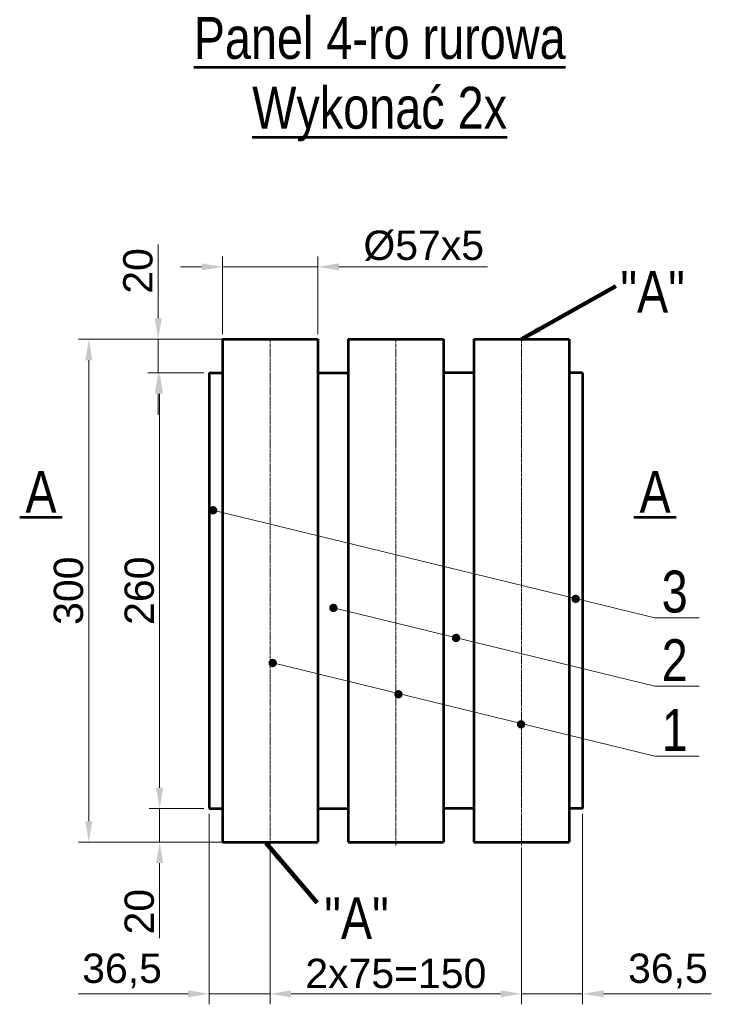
# Model space of a CAD drawing. Header units: millimetres. Extents: x 77183 to 229226, y -36044 to -29747.
# Tile 3 of 3: x 228519 to 228932, y -34558 to -33971. Entities that reach past the tile are written whole.
import ezdxf

# ---------------------------------------------------------------- set-up
doc = ezdxf.new("R2010")
doc.units = ezdxf.units.MM
doc.header["$LTSCALE"] = 0.1
doc.linetypes.add('CENTER2', pattern=[28.575, 19.05, -3.175, 3.175, -3.175])
for name, color, linetype, lineweight in [('KO_018_THIN', 4, 'Continuous', 13), ('KO_025_CENTER', 1, 'CENTER2', 13), ('KO_050_TXT', 7, 'Continuous', 53), ('KO_050_VISIBLE', 7, 'Continuous', 53), ('WYMIAROWANIE', 3, 'Continuous', 18)]:
    doc.layers.add(name, color=color, linetype=linetype, lineweight=lineweight)
doc.styles.add('0_50', font='arial.ttf', dxfattribs={"width": 0.8, "height": 5000})
doc.styles.add('Style-Arial', font='arial.ttf')
doc.dimstyles.new('1_1', dxfattribs={"dimtxt": 35, "dimasz": 25, "dimexe": 12.5, "dimexo": 6.25, "dimgap": 6.25, "dimtad": 1, "dimdec": 1, "dimzin": 10, "dimtxsty": 'Style-Arial', "dimcen": 0.09, "dimclrd": 3, "dimclre": 3, "dimclrt": 2, "dimadec": 1, "dimazin": 2, "dimtfac": 1, "dimtdec": 0, "dimtmove": 0, "dimatfit": 1, "dimfxl": 1, "dimtzin": 10, "dimlwd": -1, "dimlwe": -1, "dimarcsym": 1})

# ---------------------------------------------------------------- blocks, each defined once
blk = doc.blocks.new('*D5')
at = {"layer": 'WYMIAROWANIE', "color": 3, "linetype": 'Continuous', "transparency": 16777216}
for p, q in [((228665.31, -34161.35), (228553.92, -34161.35)), ((228665.31, -34461.35), (228553.92, -34461.35))]:
    blk.add_line(p, q, dxfattribs=at)
at = {"layer": 'WYMIAROWANIE', "color": 3, "linetype": 'ByBlock', "transparency": 16777216}
blk.add_line((228560.17, -34173.85), (228560.17, -34448.85), dxfattribs=at)
at = {"layer": 'WYMIAROWANIE', "color": 3, "linetype": 'Continuous', "transparency": 16777216}
for points in [[(228558.09, -34173.85), (228562.26, -34173.85), (228560.17, -34161.35)], [(228558.09, -34448.85), (228562.26, -34448.85), (228560.17, -34461.35)]]:
    blk.add_solid(points, dxfattribs=at)
at = {"layer": 'WYMIAROWANIE', "color": 2, "linetype": 'Continuous', "transparency": 16777216, "insert": (228548.11, -34311.35), "char_height": 17.5, "attachment_point": 5, "rotation": 90, "style": 'Style-Arial'}
blk.add_mtext('300', dxfattribs=at)
blk = doc.blocks.new('*D6')
at = {"layer": 'WYMIAROWANIE', "color": 3, "linetype": 'ByBlock', "transparency": 16777216}
for p, q in [((228601.6, -34148.85), (228601.6, -34104.8)), ((228601.6, -34181.35), (228601.6, -34161.35)), ((228601.6, -34193.85), (228601.6, -34206.35))]:
    blk.add_line(p, q, dxfattribs=at)
at = {"layer": 'WYMIAROWANIE', "color": 3, "linetype": 'Continuous', "transparency": 16777216}
for p, q in [((228636.81, -34161.35), (228595.35, -34161.35)), ((228628.81, -34181.35), (228595.35, -34181.35))]:
    blk.add_line(p, q, dxfattribs=at)
for points in [[(228599.52, -34148.85), (228603.69, -34148.85), (228601.6, -34161.35)], [(228599.52, -34193.85), (228603.69, -34193.85), (228601.6, -34181.35)]]:
    blk.add_solid(points, dxfattribs=at)
at = {"layer": 'WYMIAROWANIE', "color": 2, "linetype": 'Continuous', "transparency": 16777216, "insert": (228589.54, -34120.58), "char_height": 17.5, "attachment_point": 5, "rotation": 90, "style": 'Style-Arial'}
blk.add_mtext('20', dxfattribs=at)
blk = doc.blocks.new('*D7')
at = {"layer": 'WYMIAROWANIE', "color": 3, "linetype": 'Continuous', "transparency": 16777216}
for p, q in [((228628.81, -34181.35), (228596.18, -34181.35)), ((228628.81, -34441.35), (228596.18, -34441.35))]:
    blk.add_line(p, q, dxfattribs=at)
at = {"layer": 'WYMIAROWANIE', "color": 3, "linetype": 'ByBlock', "transparency": 16777216}
blk.add_line((228602.43, -34193.85), (228602.43, -34428.85), dxfattribs=at)
at = {"layer": 'WYMIAROWANIE', "color": 3, "linetype": 'Continuous', "transparency": 16777216}
for points in [[(228600.35, -34193.85), (228604.52, -34193.85), (228602.43, -34181.35)], [(228600.35, -34428.85), (228604.52, -34428.85), (228602.43, -34441.35)]]:
    blk.add_solid(points, dxfattribs=at)
at = {"layer": 'WYMIAROWANIE', "color": 2, "linetype": 'Continuous', "transparency": 16777216, "insert": (228590.37, -34311.35), "char_height": 17.5, "attachment_point": 5, "rotation": 90, "style": 'Style-Arial'}
blk.add_mtext('260', dxfattribs=at)
blk = doc.blocks.new('*D8')
at = {"layer": 'WYMIAROWANIE', "color": 3, "linetype": 'Continuous', "transparency": 16777216}
for p, q in [((228639.94, -34158.23), (228639.94, -34111.9)), ((228696.94, -34158.23), (228696.94, -34111.9))]:
    blk.add_line(p, q, dxfattribs=at)
at = {"layer": 'WYMIAROWANIE', "color": 3, "linetype": 'ByBlock', "transparency": 16777216}
for p, q in [((228627.44, -34118.15), (228614.94, -34118.15)), ((228639.94, -34118.15), (228696.94, -34118.15)), ((228709.44, -34118.15), (228798.25, -34118.15))]:
    blk.add_line(p, q, dxfattribs=at)
at = {"layer": 'WYMIAROWANIE', "color": 3, "linetype": 'Continuous', "transparency": 16777216}
for points in [[(228627.44, -34116.07), (228627.44, -34120.23), (228639.94, -34118.15)], [(228709.44, -34116.07), (228709.44, -34120.23), (228696.94, -34118.15)]]:
    blk.add_solid(points, dxfattribs=at)
at = {"layer": 'WYMIAROWANIE', "color": 2, "linetype": 'Continuous', "transparency": 16777216, "insert": (228760.09, -34105.6), "char_height": 17.5, "attachment_point": 5, "style": 'Style-Arial'}
blk.add_mtext('%%c57x5', dxfattribs=at)
blk = doc.blocks.new('*D20')
at = {"layer": 'WYMIAROWANIE', "color": 3, "linetype": 'Continuous', "transparency": 16777216}
for p, q in [((228602.43, -34428.85), (228602.43, -34416.35)), ((228628.81, -34441.35), (228596.18, -34441.35)), ((228602.43, -34441.35), (228602.43, -34461.35)), ((228636.81, -34461.35), (228596.18, -34461.35)), ((228602.43, -34473.85), (228602.43, -34518.62))]:
    blk.add_line(p, q, dxfattribs=at)
for points in [[(228600.35, -34428.85), (228604.52, -34428.85), (228602.43, -34441.35)], [(228600.35, -34473.85), (228604.52, -34473.85), (228602.43, -34461.35)]]:
    blk.add_solid(points, dxfattribs=at)
at = {"layer": 'WYMIAROWANIE', "color": 2, "linetype": 'Continuous', "transparency": 16777216, "insert": (228590.37, -34502.84), "char_height": 17.5, "attachment_point": 5, "rotation": 90, "style": 'Style-Arial'}
blk.add_mtext('20', dxfattribs=at)
blk = doc.blocks.new('*D22')
at = {"layer": 'WYMIAROWANIE', "color": 3, "linetype": 'Continuous', "transparency": 16777216}
for p, q in [((228668.44, -34464.48), (228668.44, -34558.07)), ((228818.44, -34464.48), (228818.44, -34558.07)), ((228680.94, -34551.82), (228805.94, -34551.82))]:
    blk.add_line(p, q, dxfattribs=at)
for points in [[(228680.94, -34549.74), (228680.94, -34553.91), (228668.44, -34551.82)], [(228805.94, -34549.74), (228805.94, -34553.91), (228818.44, -34551.82)]]:
    blk.add_solid(points, dxfattribs=at)
at = {"layer": 'WYMIAROWANIE', "color": 2, "linetype": 'Continuous', "transparency": 16777216, "insert": (228743.44, -34539.76), "char_height": 17.5, "attachment_point": 5, "style": 'Style-Arial'}
blk.add_mtext('2x75=150', dxfattribs=at)
blk = doc.blocks.new('*D21')
at = {"layer": 'WYMIAROWANIE', "color": 3, "linetype": 'Continuous', "transparency": 16777216}
for p, q in [((228854.94, -34444.48), (228854.94, -34558.07)), ((228818.44, -34464.48), (228818.44, -34558.07)), ((228805.94, -34551.82), (228793.44, -34551.82)), ((228818.44, -34551.82), (228854.94, -34551.82)), ((228867.44, -34551.82), (228931.76, -34551.82))]:
    blk.add_line(p, q, dxfattribs=at)
for points in [[(228805.94, -34549.74), (228805.94, -34553.91), (228818.44, -34551.82)], [(228867.44, -34549.74), (228867.44, -34553.91), (228854.94, -34551.82)]]:
    blk.add_solid(points, dxfattribs=at)
at = {"layer": 'WYMIAROWANIE', "color": 2, "linetype": 'Continuous', "transparency": 16777216, "insert": (228905.85, -34538.18), "char_height": 17.5, "attachment_point": 5, "style": 'Style-Arial'}
blk.add_mtext('36,5', dxfattribs=at)
blk = doc.blocks.new('*D23')
at = {"layer": 'WYMIAROWANIE', "color": 3, "linetype": 'Continuous', "transparency": 16777216}
for p, q in [((228631.94, -34444.48), (228631.94, -34558.07)), ((228668.44, -34466.58), (228668.44, -34558.07)), ((228619.44, -34551.82), (228554.09, -34551.82)), ((228668.44, -34551.82), (228631.94, -34551.82)), ((228680.94, -34551.82), (228693.44, -34551.82))]:
    blk.add_line(p, q, dxfattribs=at)
for points in [[(228619.44, -34549.74), (228619.44, -34553.91), (228631.94, -34551.82)], [(228680.94, -34549.74), (228680.94, -34553.91), (228668.44, -34551.82)]]:
    blk.add_solid(points, dxfattribs=at)
at = {"layer": 'WYMIAROWANIE', "color": 2, "linetype": 'Continuous', "transparency": 16777216, "insert": (228580, -34538.18), "char_height": 17.5, "attachment_point": 5, "style": 'Style-Arial'}
blk.add_mtext('36,5', dxfattribs=at)

msp = doc.modelspace()

# ---------------------------------------------------------------- hatches: boundary and pattern name
at = {"layer": 'WYMIAROWANIE', "linetype": 'Continuous', "extrusion": (1.23457e-26, 6.76193e-14, -1)}
h = msp.add_hatch(color=3, dxfattribs=at)
edge = h.paths.add_edge_path()
edge.add_arc((-228634.37, -34263.36), 2.52, 0, 360)
h = msp.add_hatch(color=3, dxfattribs=at)
edge = h.paths.add_edge_path()
edge.add_arc((-228850.79, -34316.19), 2.52, 0, 360)
h = msp.add_hatch(color=3, dxfattribs=at)
edge = h.paths.add_edge_path()
edge.add_arc((-228706.18, -34321.6), 2.52, 0, 360)
h = msp.add_hatch(color=3, dxfattribs=at)
edge = h.paths.add_edge_path()
edge.add_arc((-228779.39, -34339.53), 2.52, 0, 360)
h = msp.add_hatch(color=3, dxfattribs=at)
edge = h.paths.add_edge_path()
edge.add_arc((-228669.95, -34354.46), 2.52, 0, 360)
h = msp.add_hatch(color=3, dxfattribs=at)
edge = h.paths.add_edge_path()
edge.add_arc((-228745, -34373.12), 2.52, 0, 360)
h = msp.add_hatch(color=3, dxfattribs=at)
edge = h.paths.add_edge_path()
edge.add_arc((-228818.2, -34391.06), 2.52, 0, 360)

# ---------------------------------------------------------------- linework, layer by layer
at = {"layer": 'KO_018_THIN'}
for p, q in [((228696.94, -34409.4), (228696.94, -34161.35)), ((228639.94, -34409.4), (228639.94, -34461.35))]:
    msp.add_line(p, q, dxfattribs=at)
at = {"layer": 'KO_025_CENTER', "lineweight": 0}
for p, q in [((228668.44, -34161.35), (228668.44, -34463.45)), ((228743.44, -34161.35), (228743.44, -34463.45)), ((228818.44, -34161.35), (228818.44, -34463.45))]:
    msp.add_line(p, q, dxfattribs=at)
at = {"layer": 'KO_050_VISIBLE'}
for p, q in [((228639.94, -34161.35), (228696.94, -34161.35)), ((228639.94, -34161.35), (228639.94, -34409.4)), ((228696.94, -34161.35), (228696.94, -34409.4)), ((228714.94, -34161.35), (228771.94, -34161.35)), ((228714.94, -34161.35), (228714.94, -34409.4)), ((228771.94, -34161.35), (228771.94, -34409.4)), ((228789.94, -34161.35), (228846.94, -34161.35)), ((228789.94, -34161.35), (228789.94, -34409.4)), ((228846.94, -34161.35), (228846.94, -34409.4)), ((228631.94, -34181.35), (228631.94, -34441.35)), ((228631.94, -34181.35), (228639.94, -34181.35)), ((228696.94, -34181.35), (228714.94, -34181.35)), ((228789.94, -34181.35), (228771.94, -34181.35)), ((228854.94, -34181.35), (228846.94, -34181.35)), ((228854.94, -34181.35), (228854.94, -34441.35)), ((228518.9, -34267.39), (228544.25, -34267.39)), ((228885.48, -34267.39), (228910.83, -34267.39)), ((228639.94, -34409.4), (228639.94, -34461.35)), ((228696.94, -34409.4), (228696.94, -34461.35)), ((228714.94, -34409.4), (228714.94, -34461.35)), ((228771.94, -34409.4), (228771.94, -34461.35)), ((228789.94, -34409.4), (228789.94, -34461.35)), ((228846.94, -34409.4), (228846.94, -34461.35)), ((228631.94, -34441.35), (228639.94, -34441.35)), ((228696.94, -34441.35), (228714.94, -34441.35)), ((228789.94, -34441.35), (228771.94, -34441.35)), ((228854.94, -34441.35), (228846.94, -34441.35)), ((228639.94, -34461.35), (228696.94, -34461.35)), ((228714.94, -34461.35), (228771.94, -34461.35)), ((228789.94, -34461.35), (228846.94, -34461.35))]:
    msp.add_line(p, q, dxfattribs=at)
at = {"layer": 'WYMIAROWANIE', "color": 3}
for p, q in [((228634.91, -34263.49), (228898.08, -34327.51)), ((228706.18, -34321.6), (228898.08, -34368.28)), ((228669.95, -34354.46), (228898.08, -34409.96))]:
    msp.add_line(p, q, dxfattribs=at)
at = {"layer": 'WYMIAROWANIE', "ltscale": 0.333297}
for p, q in [((228924.48, -34327.51), (228898.08, -34327.51)), ((228924.48, -34368.28), (228898.08, -34368.28)), ((228924.48, -34409.96), (228898.08, -34409.96))]:
    msp.add_line(p, q, dxfattribs=at)

# ---------------------------------------------------------------- texts
at = {"layer": 'KO_050_TXT', "linetype": 'Continuous', "char_height": 24.9973, "attachment_point": 5, "style": '0_50'}
for s, insert in [('\\H1x;\\W0.8;\\LPanel 4-ro rurowa\\PWykonać 2x', (228733.78, -34006.18)), ('\\H1x;\\W0.8;"A"', (228896.73, -34133.04)), ('\\H1x;\\W0.8;A', (228531.63, -34252.36)), ('\\H1x;\\W0.8;A', (228898.2, -34252.36)), ('\\H1x;\\W0.8;3', (228909.9, -34312.03)), ('\\H1x;\\W0.8;2', (228909.9, -34352.8)), ('\\H1x;\\W0.8;1', (228909.9, -34394.48)), ('\\H1x;\\W0.8;"A"', (228719.97, -34506.71))]:
    msp.add_mtext(s, dxfattribs=dict(at, insert=insert))

# ---------------------------------------------------------------- dimensions: what is measured, and where the dimension line sits
at = {"layer": 'WYMIAROWANIE', "color": 3, "linetype": 'Continuous'}
dim = msp.add_linear_dim(base=(228696.94, -34118.15), p1=(228639.94, -34161.35), p2=(228696.94, -34161.35), text='%%c<>x5', dimstyle='1_1', override={"dimtxt": 17.5, "dimasz": 12.5, "dimexe": 6.25, "dimexo": 3.125, "dimgap": 3.125, "dimcen": 0.0225, "dimtdec": 1}, dxfattribs=at)
dim.commit()
dim.dimension.update_dxf_attribs({"geometry": '*D8', "text_midpoint": (228760.09, -34118.15), "dimtype": 160})
for base, p1, p2, angle, picture, middle in [((228601.6, -34161.35), (228631.94, -34181.35), (228639.94, -34161.35), 90, '*D6', (228601.6, -34120.58)), ((228602.43, -34461.35), (228631.94, -34441.35), (228639.94, -34461.35), 270, '*D20', (228602.43, -34502.84)), ((228631.94, -34551.82), (228668.44, -34463.45), (228631.94, -34441.35), 180, '*D23', (228580, -34551.82))]:
    dim = msp.add_linear_dim(base=base, p1=p1, p2=p2, angle=angle, dimstyle='1_1', override={"dimtxt": 17.5, "dimasz": 12.5, "dimexe": 6.25, "dimexo": 3.125, "dimgap": 3.125, "dimcen": 0.0225, "dimtdec": 1}, dxfattribs=at)
    dim.commit()
    dim.dimension.update_dxf_attribs({"geometry": picture, "text_midpoint": middle, "dimtype": 160})
for base, p1, p2, picture, middle in [((228560.17, -34461.35), (228668.44, -34161.35), (228668.44, -34461.35), '*D5', (228548.11, -34311.35)), ((228602.43, -34441.35), (228631.94, -34181.35), (228631.94, -34441.35), '*D7', (228590.37, -34311.35))]:
    dim = msp.add_linear_dim(base=base, p1=p1, p2=p2, angle=270, dimstyle='1_1', override={"dimtxt": 17.5, "dimasz": 12.5, "dimexe": 6.25, "dimexo": 3.125, "dimgap": 3.125, "dimcen": 0.0225, "dimtdec": 1}, dxfattribs=at)
    dim.commit()
    dim.dimension.update_dxf_attribs({"geometry": picture, "text_midpoint": middle})
dim = msp.add_linear_dim(base=(228854.94, -34551.82), p1=(228818.44, -34461.35), p2=(228854.94, -34441.35), dimstyle='1_1', override={"dimtxt": 17.5, "dimasz": 12.5, "dimexe": 6.25, "dimexo": 3.125, "dimgap": 3.125, "dimcen": 0.0225, "dimtdec": 1}, dxfattribs=at)
dim.commit()
dim.dimension.update_dxf_attribs({"geometry": '*D21', "text_midpoint": (228905.85, -34551.82), "dimtype": 160})
dim = msp.add_linear_dim(base=(228818.44, -34551.82), p1=(228668.44, -34461.35), p2=(228818.44, -34461.35), text='2x75=<>', dimstyle='1_1', override={"dimtxt": 17.5, "dimasz": 12.5, "dimexe": 6.25, "dimexo": 3.125, "dimgap": 3.125, "dimcen": 0.0225, "dimtdec": 1}, dxfattribs=at)
dim.commit()
dim.dimension.update_dxf_attribs({"geometry": '*D22', "text_midpoint": (228743.44, -34539.76)})

# ---------------------------------------------------------------- leaders
for points in [[(228818.44, -34161.35), (228874.83, -34129.6)], [(228665.97, -34461.99), (228696.52, -34497.46)]]:
    msp.add_leader(points, dimstyle='1_1', override={"dimtxt": 17.5, "dimasz": 12.5, "dimgap": 3.125, "dimclrd": 0, "dimlwd": 65534}, dxfattribs=at)

doc.saveas('drawing.dxf')
